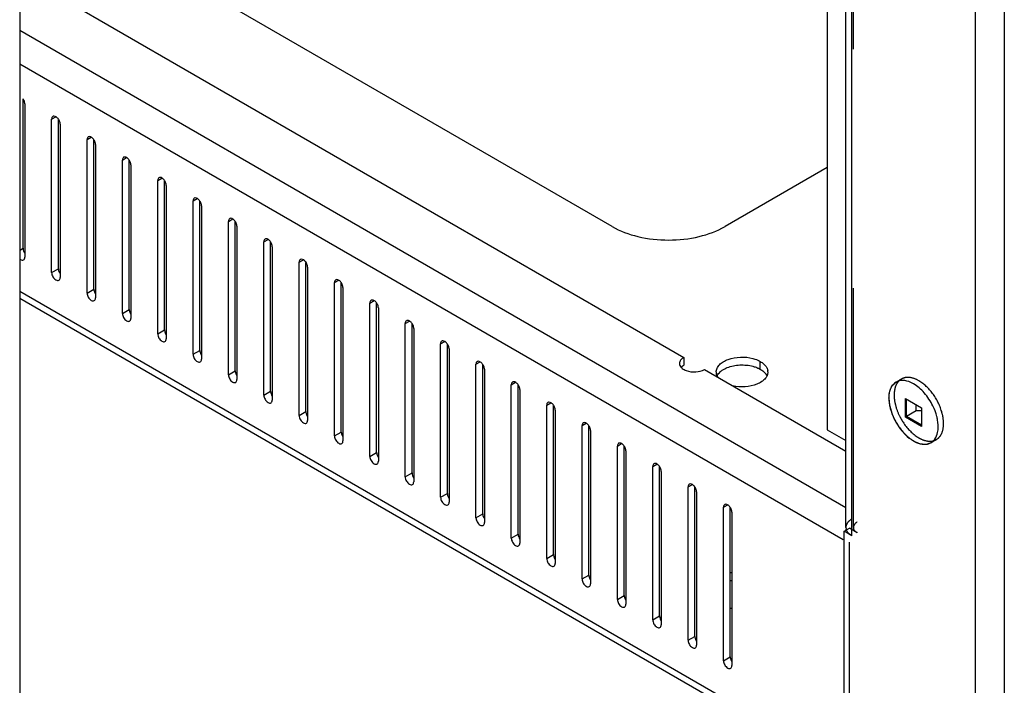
# Model space of a CAD drawing. Header units: inches. Extents: x 5 to 265, y 5 to 171.
# Tile 38 of 212: x 197.99 to 204.15, y 64.23 to 68.39. Entities that reach past the tile are written whole.
import ezdxf

# ---------------------------------------------------------------- set-up
doc = ezdxf.new("R2010")
doc.units = ezdxf.units.IN
doc.header["$LTSCALE"] = 14.96
doc.header["$MEASUREMENT"] = 0
doc.linetypes.add('HIDDEN', pattern=[0.2, 0.1, -0.1])
doc.layers.get('0').update_dxf_attribs({"linetype": 'CONTINUOUS'})
doc.layers.add('03_ALL_AXES', color=7, linetype='CONTINUOUS')
doc.layers.add('DEFAULT_2', color=7, linetype='HIDDEN')

msp = doc.modelspace()

# ---------------------------------------------------------------- linework, layer by layer
at = {"color": 7, "linetype": 'Continuous'}
for p, q in [((203.9702, 129.2727), (203.9702, 63.136)), ((204.1526, 129.2727), (204.1526, 63.136)), ((203.0446, 128.3338), (203.0446, 65.826)), ((203.1609, 65.2161), (203.1609, 128.1553)), ((203.1987, 65.1634), (203.1987, 128.1362)), ((197.9895, 125.7406), (197.9895, 59.6039)), ((197.9895, 68.3272), (203.1609, 65.3416)), ((197.9895, 68.1166), (203.143, 65.1413)), ((197.9895, 66.6942), (203.1499, 63.7149)), ((197.9895, 66.6506), (203.1499, 63.6713)), ((203.5339, 66.0232), (203.635, 65.9648)), ((203.5339, 65.9064), (203.5339, 66.0232)), ((203.541, 65.9105), (203.541, 66.0191)), ((203.6004, 65.9448), (203.6004, 65.9848)), ((203.635, 65.9455), (203.6004, 65.9448)), ((203.635, 65.9648), (203.635, 65.8481)), ((203.541, 65.9105), (203.5339, 65.9064)), ((203.635, 65.8481), (203.5339, 65.9064)), ((203.6004, 65.9448), (203.541, 65.9105)), ((203.635, 65.8562), (203.541, 65.9105)), ((203.0446, 65.826), (203.1609, 65.7588)), ((203.161, 65.2161), (203.1619, 65.2069)), ((203.1499, 65.1916), (203.1656, 65.2006)), ((203.1987, 65.1634), (203.1499, 65.1916)), ((203.1499, 63.6096), (203.1499, 65.1916))]:
    msp.add_line(p, q, dxfattribs=at)
for points in [[(203.1648, 65.1979), (203.1636, 65.2008), (203.1626, 65.2038), (203.1619, 65.2069)], [(203.1685, 65.1909), (203.1671, 65.1932), (203.1659, 65.1955), (203.1648, 65.1979)]]:
    msp.add_open_spline(points, degree=3, dxfattribs=at)
msp.add_open_spline([(203.1987, 65.1634), (203.1955, 65.1653), (203.184, 65.1727), (203.1737, 65.1825), (203.1685, 65.1909)], degree=3, knots=[0, 0, 0, 0, 0.274516, 1, 1, 1, 1], dxfattribs=at)
at = {"layer": '03_ALL_AXES', "color": 7, "linetype": 'Continuous'}
for p, q in [((201.6975, 67.0984), (197.9895, 69.2392)), ((197.9895, 68.6791), (202.1462, 66.2793)), ((198.0107, 66.9625), (198.0107, 67.8963)), ((198.0213, 67.8668), (198.0213, 66.9074)), ((198.1896, 67.7696), (198.2161, 67.7849)), ((198.1896, 66.8102), (198.1896, 67.7696)), ((198.232, 66.8347), (198.232, 67.7686)), ((198.2426, 67.739), (198.2426, 66.7796)), ((198.4109, 67.6418), (198.4374, 67.6571)), ((198.4109, 66.6824), (198.4109, 67.6418)), ((198.4533, 66.7069), (198.4533, 67.6408)), ((198.4639, 67.6112), (198.4639, 66.6518)), ((198.6322, 67.514), (198.6587, 67.5294)), ((198.6322, 66.5547), (198.6322, 67.514)), ((198.6746, 66.5792), (198.6746, 67.513)), ((198.6852, 67.4834), (198.6852, 66.524)), ((203.0446, 67.4679), (202.4046, 67.0984)), ((198.8535, 67.3863), (198.8801, 67.4016)), ((198.8535, 66.4269), (198.8535, 67.3863)), ((198.896, 66.4514), (198.896, 67.3852)), ((198.9066, 67.3557), (198.9066, 66.3963)), ((199.0749, 67.2585), (199.1014, 67.2738)), ((199.0749, 66.2991), (199.0749, 67.2585)), ((199.1173, 66.3236), (199.1173, 67.2575)), ((199.1279, 67.2279), (199.1279, 66.2685)), ((199.2962, 67.1307), (199.3227, 67.146)), ((199.2962, 66.1713), (199.2962, 67.1307)), ((199.3386, 66.1958), (199.3386, 67.1297)), ((199.3492, 67.1001), (199.3492, 66.1407)), ((199.5175, 67.0029), (199.544, 67.0182)), ((199.5175, 66.0435), (199.5175, 67.0029)), ((199.5599, 66.068), (199.5599, 67.0019)), ((197.9948, 66.9533), (198.0107, 66.9625)), ((199.5705, 66.9723), (199.5705, 66.0129)), ((199.7388, 66.8752), (199.7654, 66.8905)), ((199.7388, 65.9158), (199.7388, 66.8752)), ((199.7813, 65.9403), (199.7813, 66.8741)), ((198.1896, 66.8102), (198.232, 66.8347)), ((199.7919, 66.8445), (199.7919, 65.8851)), ((199.9602, 66.7474), (199.9867, 66.7627)), ((199.9602, 65.788), (199.9602, 66.7474)), ((200.0026, 65.8125), (200.0026, 66.7463)), ((198.4109, 66.6824), (198.4533, 66.7069)), ((200.0132, 66.7168), (200.0132, 65.7574)), ((200.1815, 66.6196), (200.208, 66.6349)), ((198.6322, 66.5547), (198.6746, 66.5792)), ((200.1815, 65.6602), (200.1815, 66.6196)), ((200.2239, 65.6847), (200.2239, 66.6186)), ((200.2345, 66.589), (200.2345, 65.6296)), ((200.4028, 66.4918), (200.4293, 66.5071)), ((198.8535, 66.4269), (198.896, 66.4514)), ((200.4028, 65.5324), (200.4028, 66.4918)), ((200.4452, 65.5569), (200.4452, 66.4908)), ((200.4558, 66.4612), (200.4558, 65.5018)), ((200.6241, 66.364), (200.6507, 66.3793)), ((199.0749, 66.2991), (199.1173, 66.3236)), ((200.6241, 65.4046), (200.6241, 66.364)), ((200.6666, 65.4291), (200.6666, 66.363)), ((200.6772, 66.3334), (200.6772, 65.374)), ((202.1462, 66.2793), (202.1462, 66.2303)), ((202.6253, 66.2053), (202.6253, 66.2543)), ((199.2962, 66.1713), (199.3386, 66.1958)), ((200.8455, 66.2363), (200.872, 66.2516)), ((200.8455, 65.2769), (200.8455, 66.2363)), ((200.8879, 65.3014), (200.8879, 66.2352)), ((200.8985, 66.2056), (200.8985, 65.2462)), ((202.2756, 66.2046), (203.1609, 65.6935)), ((201.0668, 66.1085), (201.0933, 66.1238)), ((201.0668, 65.1491), (201.0668, 66.1085)), ((201.1092, 65.1736), (201.1092, 66.1074)), ((201.1198, 66.0779), (201.1198, 65.1185)), ((199.5175, 66.0435), (199.5599, 66.068)), ((201.2881, 65.9807), (201.3146, 65.996)), ((201.2881, 65.0213), (201.2881, 65.9807)), ((201.3305, 65.0458), (201.3305, 65.9797)), ((201.3411, 65.9501), (201.3411, 64.9907)), ((199.7388, 65.9158), (199.7813, 65.9403)), ((201.5094, 65.8529), (201.536, 65.8682)), ((201.5094, 64.8935), (201.5094, 65.8529)), ((201.5519, 64.918), (201.5519, 65.8519)), ((201.5625, 65.8223), (201.5625, 64.8629)), ((199.9602, 65.788), (200.0026, 65.8125)), ((201.7308, 65.7251), (201.7573, 65.7404)), ((201.7308, 64.7657), (201.7308, 65.7251)), ((201.7732, 64.7902), (201.7732, 65.7241)), ((200.1815, 65.6602), (200.2239, 65.6847)), ((201.7838, 65.6945), (201.7838, 64.7351)), ((201.9521, 65.5974), (201.9786, 65.6127)), ((201.9521, 64.638), (201.9521, 65.5974)), ((201.9945, 64.6625), (201.9945, 65.5963)), ((200.4028, 65.5324), (200.4452, 65.5569)), ((202.0051, 65.5667), (202.0051, 64.6074)), ((202.1734, 65.4696), (202.1999, 65.4849)), ((202.1734, 64.5102), (202.1734, 65.4696)), ((202.2158, 64.5347), (202.2158, 65.4685)), ((200.6241, 65.4046), (200.6666, 65.4291)), ((202.2264, 65.439), (202.2264, 64.4796)), ((202.3947, 65.3418), (202.4213, 65.3571)), ((202.3947, 64.3824), (202.3947, 65.3418)), ((202.4372, 64.4069), (202.4372, 65.3408)), ((200.8455, 65.2769), (200.8879, 65.3014)), ((202.4478, 65.3112), (202.4478, 64.3518)), ((201.0668, 65.1491), (201.1092, 65.1736)), ((201.2881, 65.0213), (201.3305, 65.0458)), ((201.5094, 64.8935), (201.5519, 64.918)), ((201.7308, 64.7657), (201.7732, 64.7902)), ((201.9521, 64.638), (201.9945, 64.6625)), ((202.1734, 64.5102), (202.2158, 64.5347)), ((202.3947, 64.3824), (202.4372, 64.4069))]:
    msp.add_line(p, q, dxfattribs=at)
at = {"layer": '03_ALL_AXES', "color": 7, "linetype": 'HIDDEN'}
for p, q in [((203.5083, 66.1442), (203.4751, 66.1251)), ((203.7271, 65.7654), (203.6938, 65.7462))]:
    msp.add_line(p, q, dxfattribs=at)
at = {"layer": '03_ALL_AXES', "color": 7, "linetype": 'Continuous'}
for centre, radius, start, end in [((202.6184, 66.1884), 0.0542, 359.9719, 8.59659), ((202.4038, 66.1883), 0.0542, 179.9719, 188.59659), ((203.5152, 66.0423), 0.093, 88.68185, 92.97199), ((203.657, 65.8099), 0.0735, 300.01018, 311.09636), ((203.655, 65.8121), 0.0766, 311.11276, 316.26509), ((202.5057, 64.6272), 0.3114, 100.83102, 102.91403), ((202.5057, 64.5782), 0.3114, 100.83102, 102.91403), ((202.5055, 65.0157), 0.3107, 257.16744, 259.12663)]:
    msp.add_arc(centre, radius, start, end, dxfattribs=at)
at = {"layer": '03_ALL_AXES', "color": 7, "linetype": 'HIDDEN'}
for centre, radius, start, end in [((203.7239, 65.9598), 0.2121, 236.74794, 239.96781), ((203.6869, 65.8481), 0.093, 268.68185, 272.97199)]:
    msp.add_arc(centre, radius, start, end, dxfattribs=at)
at = {"layer": '03_ALL_AXES', "color": 7, "linetype": 'Continuous'}
for points, knots in [([(198.0213, 67.8668), (198.0213, 67.8692), (198.0202, 67.8798), (198.0157, 67.8899), (198.0111, 67.8967)], [0, 0, 0, 0, 0.227956, 1, 1, 1, 1]), ([(198.1973, 67.7868), (198.1948, 67.7853), (198.1904, 67.7798), (198.1896, 67.7732), (198.1896, 67.7696)], [0, 0, 0, 0, 0.450018, 1, 1, 1, 1]), ([(198.2324, 67.769), (198.2286, 67.7747), (198.2203, 67.7839), (198.2081, 67.7889), (198.2028, 67.7885)], [0, 0, 0, 0, 0.566578, 1, 1, 1, 1]), ([(198.2426, 67.739), (198.2426, 67.7414), (198.2415, 67.752), (198.237, 67.7622), (198.2324, 67.769)], [0, 0, 0, 0, 0.227956, 1, 1, 1, 1]), ([(198.4187, 67.659), (198.4161, 67.6575), (198.4118, 67.652), (198.4109, 67.6454), (198.4109, 67.6418)], [0, 0, 0, 0, 0.450018, 1, 1, 1, 1]), ([(198.4538, 67.6412), (198.4499, 67.6469), (198.4417, 67.6561), (198.4294, 67.6612), (198.4241, 67.6607)], [0, 0, 0, 0, 0.566578, 1, 1, 1, 1]), ([(198.4639, 67.6112), (198.4639, 67.6136), (198.4628, 67.6243), (198.4583, 67.6344), (198.4538, 67.6412)], [0, 0, 0, 0, 0.227956, 1, 1, 1, 1]), ([(198.64, 67.5312), (198.6374, 67.5298), (198.6331, 67.5243), (198.6322, 67.5176), (198.6322, 67.514)], [0, 0, 0, 0, 0.450018, 1, 1, 1, 1]), ([(198.6751, 67.5134), (198.6712, 67.5191), (198.663, 67.5283), (198.6507, 67.5334), (198.6455, 67.5329)], [0, 0, 0, 0, 0.566578, 1, 1, 1, 1]), ([(198.6852, 67.4834), (198.6852, 67.4859), (198.6841, 67.4965), (198.6797, 67.5066), (198.6751, 67.5134)], [0, 0, 0, 0, 0.227956, 1, 1, 1, 1]), ([(198.8613, 67.4034), (198.8588, 67.402), (198.8544, 67.3965), (198.8535, 67.3898), (198.8535, 67.3863)], [0, 0, 0, 0, 0.450018, 1, 1, 1, 1]), ([(198.8964, 67.3856), (198.8925, 67.3913), (198.8843, 67.4005), (198.8721, 67.4056), (198.8668, 67.4051)], [0, 0, 0, 0, 0.566578, 1, 1, 1, 1]), ([(198.9066, 67.3557), (198.9066, 67.3581), (198.9055, 67.3687), (198.901, 67.3788), (198.8964, 67.3856)], [0, 0, 0, 0, 0.227956, 1, 1, 1, 1]), ([(199.0826, 67.2757), (199.0801, 67.2742), (199.0757, 67.2687), (199.0749, 67.2621), (199.0749, 67.2585)], [0, 0, 0, 0, 0.450018, 1, 1, 1, 1]), ([(199.1177, 67.2578), (199.1139, 67.2636), (199.1056, 67.2727), (199.0934, 67.2778), (199.0881, 67.2774)], [0, 0, 0, 0, 0.566578, 1, 1, 1, 1]), ([(199.1279, 67.2279), (199.1279, 67.2303), (199.1268, 67.2409), (199.1223, 67.251), (199.1177, 67.2578)], [0, 0, 0, 0, 0.227956, 1, 1, 1, 1]), ([(199.304, 67.1479), (199.3014, 67.1464), (199.2971, 67.1409), (199.2962, 67.1343), (199.2962, 67.1307)], [0, 0, 0, 0, 0.450018, 1, 1, 1, 1]), ([(199.3391, 67.1301), (199.3352, 67.1358), (199.327, 67.145), (199.3147, 67.15), (199.3094, 67.1496)], [0, 0, 0, 0, 0.566578, 1, 1, 1, 1]), ([(199.3492, 67.1001), (199.3492, 67.1025), (199.3481, 67.1131), (199.3436, 67.1233), (199.3391, 67.1301)], [0, 0, 0, 0, 0.227956, 1, 1, 1, 1]), ([(201.6975, 67.0984), (201.7477, 67.0695), (201.8644, 67.0272), (202.0511, 67.0069), (202.2377, 67.0272), (202.3544, 67.0695), (202.4046, 67.0984)], [0, 0, 0, 0, 0.237238, 0.500001, 0.762763, 1, 1, 1, 1]), ([(199.5253, 67.0201), (199.5227, 67.0186), (199.5184, 67.0132), (199.5175, 67.0065), (199.5175, 67.0029)], [0, 0, 0, 0, 0.450018, 1, 1, 1, 1]), ([(199.5604, 67.0023), (199.5565, 67.008), (199.5483, 67.0172), (199.536, 67.0223), (199.5308, 67.0218)], [0, 0, 0, 0, 0.566578, 1, 1, 1, 1]), ([(199.5705, 66.9723), (199.5705, 66.9747), (199.5694, 66.9854), (199.565, 66.9955), (199.5604, 67.0023)], [0, 0, 0, 0, 0.227956, 1, 1, 1, 1]), ([(198.0107, 66.9625), (198.0107, 66.9611), (198.011, 66.9552), (198.0126, 66.9494), (198.0142, 66.9451)], [0, 0, 0, 0, 0.231048, 1, 1, 1, 1]), ([(197.9948, 66.8921), (197.9979, 66.8903), (198.0041, 66.8877), (198.011, 66.8888), (198.0135, 66.8902)], [0, 0, 0, 0, 0.550834, 1, 1, 1, 1]), ([(198.0135, 66.8902), (198.016, 66.8917), (198.0204, 66.8972), (198.0213, 66.9038), (198.0213, 66.9074)], [0, 0, 0, 0, 0.450018, 1, 1, 1, 1]), ([(199.7466, 66.8923), (199.7441, 66.8909), (199.7397, 66.8854), (199.7388, 66.8787), (199.7388, 66.8752)], [0, 0, 0, 0, 0.450018, 1, 1, 1, 1]), ([(199.7817, 66.8745), (199.7778, 66.8802), (199.7696, 66.8894), (199.7574, 66.8945), (199.7521, 66.894)], [0, 0, 0, 0, 0.566578, 1, 1, 1, 1]), ([(199.7919, 66.8445), (199.7919, 66.847), (199.7908, 66.8576), (199.7863, 66.8677), (199.7817, 66.8745)], [0, 0, 0, 0, 0.227956, 1, 1, 1, 1]), ([(198.1896, 66.8102), (198.1896, 66.8011), (198.1958, 66.7832), (198.2082, 66.7688), (198.2161, 66.7643)], [0, 0, 0, 0, 0.500114, 1, 1, 1, 1]), ([(198.232, 66.8347), (198.232, 66.8333), (198.2323, 66.8274), (198.2339, 66.8216), (198.2355, 66.8174)], [0, 0, 0, 0, 0.231048, 1, 1, 1, 1]), ([(198.2161, 66.7643), (198.2192, 66.7625), (198.2254, 66.7599), (198.2323, 66.761), (198.2348, 66.7624)], [0, 0, 0, 0, 0.550834, 1, 1, 1, 1]), ([(198.2348, 66.7624), (198.2374, 66.7639), (198.2417, 66.7694), (198.2426, 66.776), (198.2426, 66.7796)], [0, 0, 0, 0, 0.450018, 1, 1, 1, 1]), ([(199.9679, 66.7645), (199.9654, 66.7631), (199.961, 66.7576), (199.9602, 66.7509), (199.9602, 66.7474)], [0, 0, 0, 0, 0.450018, 1, 1, 1, 1]), ([(200.003, 66.7467), (199.9992, 66.7525), (199.9909, 66.7616), (199.9787, 66.7667), (199.9734, 66.7662)], [0, 0, 0, 0, 0.566578, 1, 1, 1, 1]), ([(200.0132, 66.7168), (200.0132, 66.7192), (200.0121, 66.7298), (200.0076, 66.7399), (200.003, 66.7467)], [0, 0, 0, 0, 0.227956, 1, 1, 1, 1]), ([(198.4533, 66.7069), (198.4533, 66.7056), (198.4537, 66.6996), (198.4552, 66.6938), (198.4569, 66.6896)], [0, 0, 0, 0, 0.231048, 1, 1, 1, 1]), ([(198.4109, 66.6824), (198.4109, 66.6733), (198.4171, 66.6554), (198.4295, 66.6411), (198.4374, 66.6365)], [0, 0, 0, 0, 0.500114, 1, 1, 1, 1]), ([(198.4374, 66.6365), (198.4405, 66.6347), (198.4467, 66.6322), (198.4536, 66.6332), (198.4562, 66.6347)], [0, 0, 0, 0, 0.550834, 1, 1, 1, 1]), ([(198.4562, 66.6347), (198.4587, 66.6361), (198.463, 66.6416), (198.4639, 66.6482), (198.4639, 66.6518)], [0, 0, 0, 0, 0.450018, 1, 1, 1, 1]), ([(200.1893, 66.6368), (200.1867, 66.6353), (200.1824, 66.6298), (200.1815, 66.6232), (200.1815, 66.6196)], [0, 0, 0, 0, 0.450018, 1, 1, 1, 1]), ([(200.2244, 66.6189), (200.2205, 66.6247), (200.2123, 66.6338), (200.2, 66.6389), (200.1947, 66.6385)], [0, 0, 0, 0, 0.566578, 1, 1, 1, 1]), ([(198.6746, 66.5792), (198.6746, 66.5778), (198.675, 66.5719), (198.6765, 66.566), (198.6782, 66.5618)], [0, 0, 0, 0, 0.231048, 1, 1, 1, 1]), ([(200.2345, 66.589), (200.2345, 66.5914), (200.2334, 66.602), (200.2289, 66.6121), (200.2244, 66.6189)], [0, 0, 0, 0, 0.227956, 1, 1, 1, 1]), ([(198.6322, 66.5547), (198.6322, 66.5456), (198.6384, 66.5276), (198.6509, 66.5133), (198.6587, 66.5087)], [0, 0, 0, 0, 0.500114, 1, 1, 1, 1]), ([(198.6587, 66.5087), (198.6618, 66.5069), (198.668, 66.5044), (198.6749, 66.5054), (198.6775, 66.5069)], [0, 0, 0, 0, 0.550834, 1, 1, 1, 1]), ([(198.6775, 66.5069), (198.68, 66.5083), (198.6844, 66.5138), (198.6852, 66.5205), (198.6852, 66.524)], [0, 0, 0, 0, 0.450018, 1, 1, 1, 1]), ([(200.4106, 66.509), (200.408, 66.5075), (200.4037, 66.502), (200.4028, 66.4954), (200.4028, 66.4918)], [0, 0, 0, 0, 0.450018, 1, 1, 1, 1]), ([(200.4457, 66.4912), (200.4418, 66.4969), (200.4336, 66.5061), (200.4213, 66.5111), (200.4161, 66.5107)], [0, 0, 0, 0, 0.566578, 1, 1, 1, 1]), ([(198.896, 66.4514), (198.896, 66.45), (198.8963, 66.4441), (198.8979, 66.4383), (198.8995, 66.434)], [0, 0, 0, 0, 0.231048, 1, 1, 1, 1]), ([(200.4558, 66.4612), (200.4558, 66.4636), (200.4547, 66.4742), (200.4503, 66.4844), (200.4457, 66.4912)], [0, 0, 0, 0, 0.227956, 1, 1, 1, 1]), ([(198.8535, 66.4269), (198.8535, 66.4178), (198.8597, 66.3998), (198.8722, 66.3855), (198.8801, 66.381)], [0, 0, 0, 0, 0.500114, 1, 1, 1, 1]), ([(198.8801, 66.381), (198.8832, 66.3792), (198.8894, 66.3766), (198.8963, 66.3776), (198.8988, 66.3791)], [0, 0, 0, 0, 0.550834, 1, 1, 1, 1]), ([(198.8988, 66.3791), (198.9013, 66.3806), (198.9057, 66.386), (198.9066, 66.3927), (198.9066, 66.3963)], [0, 0, 0, 0, 0.450018, 1, 1, 1, 1]), ([(200.6319, 66.3812), (200.6294, 66.3797), (200.625, 66.3743), (200.6241, 66.3676), (200.6241, 66.364)], [0, 0, 0, 0, 0.450018, 1, 1, 1, 1]), ([(200.667, 66.3634), (200.6631, 66.3691), (200.6549, 66.3783), (200.6427, 66.3834), (200.6374, 66.3829)], [0, 0, 0, 0, 0.566578, 1, 1, 1, 1]), ([(199.1173, 66.3236), (199.1173, 66.3222), (199.1176, 66.3163), (199.1192, 66.3105), (199.1208, 66.3062)], [0, 0, 0, 0, 0.231048, 1, 1, 1, 1]), ([(200.6772, 66.3334), (200.6772, 66.3358), (200.6761, 66.3465), (200.6716, 66.3566), (200.667, 66.3634)], [0, 0, 0, 0, 0.227956, 1, 1, 1, 1]), ([(199.0749, 66.2991), (199.0749, 66.29), (199.0811, 66.2721), (199.0935, 66.2577), (199.1014, 66.2532)], [0, 0, 0, 0, 0.500114, 1, 1, 1, 1]), ([(199.1201, 66.2513), (199.1227, 66.2528), (199.127, 66.2583), (199.1279, 66.2649), (199.1279, 66.2685)], [0, 0, 0, 0, 0.450018, 1, 1, 1, 1]), ([(200.8532, 66.2534), (200.8507, 66.252), (200.8463, 66.2465), (200.8455, 66.2398), (200.8455, 66.2363)], [0, 0, 0, 0, 0.450018, 1, 1, 1, 1]), ([(200.8883, 66.2356), (200.8845, 66.2413), (200.8762, 66.2505), (200.864, 66.2556), (200.8587, 66.2551)], [0, 0, 0, 0, 0.566578, 1, 1, 1, 1]), ([(202.1462, 66.2793), (202.1386, 66.275), (202.1256, 66.265), (202.1194, 66.2491), (202.1194, 66.242)], [0, 0, 0, 0, 0.550516, 1, 1, 1, 1]), ([(202.3496, 66.1884), (202.3496, 66.1963), (202.3535, 66.2131), (202.3694, 66.2352), (202.3938, 66.2538), (202.4371, 66.274), (202.501, 66.285), (202.5538, 66.2797), (202.5793, 66.2729)], [0, 0, 0, 0, 0.087232, 0.184044, 0.295672, 0.422614, 0.708159, 1, 1, 1, 1]), ([(202.5793, 66.2729), (202.5835, 66.2717), (202.5994, 66.267), (202.6147, 66.2604), (202.6253, 66.2543)], [0, 0, 0, 0, 0.263268, 1, 1, 1, 1]), ([(202.6253, 66.2543), (202.6291, 66.2521), (202.6429, 66.2433), (202.6552, 66.2318), (202.6618, 66.2219)], [0, 0, 0, 0, 0.272371, 1, 1, 1, 1]), ([(199.1014, 66.2532), (199.1045, 66.2514), (199.1107, 66.2488), (199.1176, 66.2499), (199.1201, 66.2513)], [0, 0, 0, 0, 0.550834, 1, 1, 1, 1]), ([(199.3386, 66.1958), (199.3386, 66.1944), (199.339, 66.1885), (199.3405, 66.1827), (199.3422, 66.1785)], [0, 0, 0, 0, 0.231048, 1, 1, 1, 1]), ([(200.8985, 66.2056), (200.8985, 66.2081), (200.8974, 66.2187), (200.8929, 66.2288), (200.8883, 66.2356)], [0, 0, 0, 0, 0.227956, 1, 1, 1, 1]), ([(202.1194, 66.242), (202.1194, 66.2375), (202.1216, 66.228), (202.1272, 66.2202), (202.1306, 66.2166)], [0, 0, 0, 0, 0.473992, 1, 1, 1, 1]), ([(202.1462, 66.2303), (202.1446, 66.2294), (202.1387, 66.2257), (202.1332, 66.2212), (202.1298, 66.2174)], [0, 0, 0, 0, 0.265021, 1, 1, 1, 1]), ([(202.1306, 66.2166), (202.1326, 66.2146), (202.1418, 66.2062), (202.1532, 66.2005), (202.1622, 66.1973)], [0, 0, 0, 0, 0.226138, 1, 1, 1, 1]), ([(202.1622, 66.1973), (202.1808, 66.1905), (202.2202, 66.186), (202.2593, 66.1952), (202.2756, 66.2046)], [0, 0, 0, 0, 0.512471, 1, 1, 1, 1]), ([(202.3562, 66.1659), (202.3575, 66.1683), (202.3635, 66.1785), (202.3718, 66.1871), (202.3788, 66.1928)], [0, 0, 0, 0, 0.234163, 1, 1, 1, 1]), ([(202.3788, 66.1928), (202.3815, 66.1951), (202.3938, 66.2043), (202.4076, 66.2113), (202.4184, 66.2157)], [0, 0, 0, 0, 0.233874, 1, 1, 1, 1]), ([(202.4184, 66.2157), (202.4432, 66.2258), (202.4977, 66.2362), (202.5527, 66.231), (202.5793, 66.2239)], [0, 0, 0, 0, 0.492405, 1, 1, 1, 1]), ([(202.5793, 66.2239), (202.582, 66.2232), (202.5923, 66.2202), (202.6023, 66.2164), (202.6096, 66.2132)], [0, 0, 0, 0, 0.25736, 1, 1, 1, 1]), ([(202.6096, 66.2132), (202.611, 66.2126), (202.6163, 66.2102), (202.6215, 66.2075), (202.6253, 66.2053)], [0, 0, 0, 0, 0.256085, 1, 1, 1, 1]), ([(202.6253, 66.2053), (202.6285, 66.2034), (202.6403, 66.196), (202.651, 66.1867), (202.6574, 66.1788)], [0, 0, 0, 0, 0.268125, 1, 1, 1, 1]), ([(202.6618, 66.2219), (202.6631, 66.2199), (202.6678, 66.212), (202.6709, 66.2032), (202.6719, 66.1965)], [0, 0, 0, 0, 0.262095, 1, 1, 1, 1]), ([(199.2962, 66.1713), (199.2962, 66.1622), (199.3024, 66.1443), (199.3148, 66.1299), (199.3227, 66.1254)], [0, 0, 0, 0, 0.500114, 1, 1, 1, 1]), ([(199.3415, 66.1235), (199.344, 66.125), (199.3483, 66.1305), (199.3492, 66.1371), (199.3492, 66.1407)], [0, 0, 0, 0, 0.450018, 1, 1, 1, 1]), ([(202.6433, 66.1349), (202.6406, 66.1326), (202.6283, 66.1234), (202.6146, 66.1164), (202.6037, 66.112)], [0, 0, 0, 0, 0.233874, 1, 1, 1, 1]), ([(202.6659, 66.1618), (202.6646, 66.1594), (202.6586, 66.1493), (202.6503, 66.1406), (202.6433, 66.1349)], [0, 0, 0, 0, 0.234163, 1, 1, 1, 1]), ([(202.6574, 66.1788), (202.6585, 66.1775), (202.6624, 66.1723), (202.6657, 66.1667), (202.6676, 66.1623)], [0, 0, 0, 0, 0.259767, 1, 1, 1, 1]), ([(202.6726, 66.1884), (202.6725, 66.1861), (202.672, 66.177), (202.6691, 66.168), (202.6659, 66.1618)], [0, 0, 0, 0, 0.244781, 1, 1, 1, 1]), ([(203.5845, 66.1142), (203.5789, 66.1175), (203.5579, 66.1282), (203.5345, 66.1349), (203.5173, 66.1353)], [0, 0, 0, 0, 0.273651, 1, 1, 1, 1]), ([(199.3227, 66.1254), (199.3258, 66.1236), (199.332, 66.121), (199.3389, 66.1221), (199.3415, 66.1235)], [0, 0, 0, 0, 0.550834, 1, 1, 1, 1]), ([(201.0746, 66.1256), (201.072, 66.1242), (201.0677, 66.1187), (201.0668, 66.1121), (201.0668, 66.1085)], [0, 0, 0, 0, 0.450018, 1, 1, 1, 1]), ([(201.1097, 66.1078), (201.1058, 66.1136), (201.0976, 66.1227), (201.0853, 66.1278), (201.08, 66.1273)], [0, 0, 0, 0, 0.566578, 1, 1, 1, 1]), ([(201.1198, 66.0779), (201.1198, 66.0803), (201.1187, 66.0909), (201.1142, 66.101), (201.1097, 66.1078)], [0, 0, 0, 0, 0.227956, 1, 1, 1, 1]), ([(202.6037, 66.112), (202.5805, 66.1026), (202.5294, 66.0922), (202.4777, 66.0958), (202.4523, 66.1015)], [0, 0, 0, 0, 0.490274, 1, 1, 1, 1]), ([(203.4751, 66.1251), (203.4607, 66.1168), (203.4359, 66.0863), (203.4302, 66.0489), (203.4298, 66.0288)], [0, 0, 0, 0, 0.451086, 1, 1, 1, 1]), ([(203.4307, 66.0244), (203.4307, 66.0305), (203.4312, 66.0423), (203.4337, 66.0593), (203.4372, 66.0725), (203.4409, 66.0823), (203.4449, 66.0913), (203.451, 66.1016), (203.4599, 66.1123), (203.4702, 66.121), (203.478, 66.1254), (203.482, 66.1272)], [0, 0, 0, 0, 0.149681, 0.29107, 0.424162, 0.487787, 0.549579, 0.668139, 0.781385, 0.89125, 1, 1, 1, 1]), ([(203.7054, 65.9772), (203.6911, 66.0061), (203.6568, 66.058), (203.6098, 66.0996), (203.5845, 66.1142)], [0, 0, 0, 0, 0.525071, 1, 1, 1, 1]), ([(199.5175, 66.0435), (199.5175, 66.0345), (199.5237, 66.0165), (199.5362, 66.0022), (199.544, 65.9976)], [0, 0, 0, 0, 0.500114, 1, 1, 1, 1]), ([(199.5599, 66.068), (199.5599, 66.0667), (199.5603, 66.0607), (199.5618, 66.0549), (199.5635, 66.0507)], [0, 0, 0, 0, 0.231048, 1, 1, 1, 1]), ([(199.5628, 65.9958), (199.5653, 65.9972), (199.5697, 66.0027), (199.5705, 66.0093), (199.5705, 66.0129)], [0, 0, 0, 0, 0.450018, 1, 1, 1, 1]), ([(203.4298, 66.0288), (203.4298, 66.0251), (203.4299, 66.0097), (203.4316, 65.9944), (203.4337, 65.9829)], [0, 0, 0, 0, 0.239784, 1, 1, 1, 1]), ([(203.4307, 66.0244), (203.4307, 66.0152), (203.4319, 65.9963), (203.4371, 65.9675), (203.4455, 65.9381), (203.457, 65.9086), (203.4713, 65.8797), (203.4881, 65.852), (203.507, 65.8261), (203.521, 65.8102), (203.5283, 65.8027)], [0, 0, 0, 0, 0.111125, 0.229386, 0.353486, 0.481816, 0.612562, 0.743796, 0.873569, 1, 1, 1, 1]), ([(199.544, 65.9976), (199.5471, 65.9958), (199.5533, 65.9933), (199.5602, 65.9943), (199.5628, 65.9958)], [0, 0, 0, 0, 0.550834, 1, 1, 1, 1]), ([(201.2959, 65.9979), (201.2933, 65.9964), (201.289, 65.9909), (201.2881, 65.9843), (201.2881, 65.9807)], [0, 0, 0, 0, 0.450018, 1, 1, 1, 1]), ([(201.331, 65.9801), (201.3271, 65.9858), (201.3189, 65.9949), (201.3066, 66), (201.3014, 65.9996)], [0, 0, 0, 0, 0.566578, 1, 1, 1, 1]), ([(201.3411, 65.9501), (201.3411, 65.9525), (201.34, 65.9631), (201.3356, 65.9732), (201.331, 65.9801)], [0, 0, 0, 0, 0.227956, 1, 1, 1, 1]), ([(203.4337, 65.9829), (203.435, 65.9755), (203.4417, 65.9449), (203.453, 65.9154), (203.4635, 65.8941)], [0, 0, 0, 0, 0.239985, 1, 1, 1, 1]), ([(203.7353, 65.8883), (203.7339, 65.8957), (203.7272, 65.9263), (203.7159, 65.9558), (203.7054, 65.9772)], [0, 0, 0, 0, 0.239985, 1, 1, 1, 1]), ([(199.7388, 65.9158), (199.7388, 65.9067), (199.7451, 65.8887), (199.7575, 65.8744), (199.7654, 65.8698)], [0, 0, 0, 0, 0.500114, 1, 1, 1, 1]), ([(199.7813, 65.9403), (199.7813, 65.9389), (199.7816, 65.933), (199.7832, 65.9271), (199.7848, 65.9229)], [0, 0, 0, 0, 0.231048, 1, 1, 1, 1]), ([(199.7841, 65.868), (199.7866, 65.8694), (199.791, 65.8749), (199.7919, 65.8816), (199.7919, 65.8851)], [0, 0, 0, 0, 0.450018, 1, 1, 1, 1]), ([(203.4635, 65.8941), (203.4742, 65.8724), (203.4913, 65.8449), (203.5116, 65.82), (203.5168, 65.8141)], [0, 0, 0, 0, 0.753581, 1, 1, 1, 1]), ([(203.7353, 65.8088), (203.7366, 65.8148), (203.7407, 65.8411), (203.7388, 65.8681), (203.7353, 65.8883)], [0, 0, 0, 0, 0.229391, 1, 1, 1, 1]), ([(199.7654, 65.8698), (199.7685, 65.868), (199.7747, 65.8655), (199.7816, 65.8665), (199.7841, 65.868)], [0, 0, 0, 0, 0.550834, 1, 1, 1, 1]), ([(201.5172, 65.8701), (201.5147, 65.8686), (201.5103, 65.8631), (201.5094, 65.8565), (201.5094, 65.8529)], [0, 0, 0, 0, 0.450018, 1, 1, 1, 1]), ([(201.5523, 65.8523), (201.5484, 65.858), (201.5402, 65.8672), (201.528, 65.8722), (201.5227, 65.8718)], [0, 0, 0, 0, 0.566578, 1, 1, 1, 1]), ([(201.5625, 65.8223), (201.5625, 65.8247), (201.5614, 65.8353), (201.5569, 65.8455), (201.5523, 65.8523)], [0, 0, 0, 0, 0.227956, 1, 1, 1, 1]), ([(199.9602, 65.788), (199.9602, 65.7789), (199.9664, 65.7609), (199.9788, 65.7466), (199.9867, 65.7421)], [0, 0, 0, 0, 0.500114, 1, 1, 1, 1]), ([(200.0026, 65.8125), (200.0026, 65.8111), (200.0029, 65.8052), (200.0045, 65.7994), (200.0061, 65.7951)], [0, 0, 0, 0, 0.231048, 1, 1, 1, 1]), ([(203.5168, 65.8141), (203.522, 65.8082), (203.5423, 65.7867), (203.5657, 65.7679), (203.5845, 65.757)], [0, 0, 0, 0, 0.265722, 1, 1, 1, 1]), ([(203.5283, 65.8027), (203.5335, 65.7973), (203.5442, 65.787), (203.5611, 65.7732), (203.5782, 65.7614), (203.59, 65.7548), (203.5959, 65.7519)], [0, 0, 0, 0, 0.266684, 0.523204, 0.768022, 1, 1, 1, 1]), ([(203.7104, 65.7592), (203.7134, 65.7623), (203.7252, 65.7769), (203.7321, 65.7949), (203.7353, 65.8088)], [0, 0, 0, 0, 0.233097, 1, 1, 1, 1]), ([(199.9867, 65.7421), (199.9898, 65.7403), (199.996, 65.7377), (200.0029, 65.7387), (200.0054, 65.7402)], [0, 0, 0, 0, 0.550834, 1, 1, 1, 1]), ([(200.0054, 65.7402), (200.008, 65.7417), (200.0123, 65.7471), (200.0132, 65.7538), (200.0132, 65.7574)], [0, 0, 0, 0, 0.450018, 1, 1, 1, 1]), ([(201.7385, 65.7423), (201.736, 65.7408), (201.7317, 65.7354), (201.7308, 65.7287), (201.7308, 65.7251)], [0, 0, 0, 0, 0.450018, 1, 1, 1, 1]), ([(201.7736, 65.7245), (201.7698, 65.7302), (201.7615, 65.7394), (201.7493, 65.7445), (201.744, 65.744)], [0, 0, 0, 0, 0.566578, 1, 1, 1, 1]), ([(201.7838, 65.6945), (201.7838, 65.6969), (201.7827, 65.7076), (201.7782, 65.7177), (201.7736, 65.7245)], [0, 0, 0, 0, 0.227956, 1, 1, 1, 1]), ([(203.5845, 65.757), (203.59, 65.7538), (203.611, 65.743), (203.6345, 65.7363), (203.6516, 65.736)], [0, 0, 0, 0, 0.273651, 1, 1, 1, 1]), ([(203.5959, 65.7519), (203.5997, 65.7501), (203.614, 65.7436), (203.6293, 65.7393), (203.6406, 65.7379)], [0, 0, 0, 0, 0.266609, 1, 1, 1, 1]), ([(203.6406, 65.7379), (203.6471, 65.7371), (203.6598, 65.7366), (203.6752, 65.7394), (203.6865, 65.7436), (203.6943, 65.7477), (203.7016, 65.7527), (203.7061, 65.7566), (203.7082, 65.7587)], [0, 0, 0, 0, 0.26601, 0.515847, 0.637236, 0.757609, 0.878141, 1, 1, 1, 1]), ([(203.6516, 65.736), (203.6554, 65.7359), (203.67, 65.7364), (203.6845, 65.7408), (203.6938, 65.7462)], [0, 0, 0, 0, 0.262582, 1, 1, 1, 1]), ([(200.1815, 65.6602), (200.1815, 65.6511), (200.1877, 65.6332), (200.2001, 65.6188), (200.208, 65.6143)], [0, 0, 0, 0, 0.500114, 1, 1, 1, 1]), ([(200.2239, 65.6847), (200.2239, 65.6833), (200.2243, 65.6774), (200.2258, 65.6716), (200.2275, 65.6673)], [0, 0, 0, 0, 0.231048, 1, 1, 1, 1]), ([(200.208, 65.6143), (200.2111, 65.6125), (200.2173, 65.6099), (200.2242, 65.611), (200.2268, 65.6124)], [0, 0, 0, 0, 0.550834, 1, 1, 1, 1]), ([(200.2268, 65.6124), (200.2293, 65.6139), (200.2336, 65.6194), (200.2345, 65.626), (200.2345, 65.6296)], [0, 0, 0, 0, 0.450018, 1, 1, 1, 1]), ([(201.9599, 65.6145), (201.9573, 65.6131), (201.953, 65.6076), (201.9521, 65.6009), (201.9521, 65.5974)], [0, 0, 0, 0, 0.450018, 1, 1, 1, 1]), ([(201.995, 65.5967), (201.9911, 65.6024), (201.9829, 65.6116), (201.9706, 65.6167), (201.9653, 65.6162)], [0, 0, 0, 0, 0.566578, 1, 1, 1, 1]), ([(202.0051, 65.5667), (202.0051, 65.5692), (202.004, 65.5798), (201.9995, 65.5899), (201.995, 65.5967)], [0, 0, 0, 0, 0.227956, 1, 1, 1, 1]), ([(200.4028, 65.5324), (200.4028, 65.5233), (200.409, 65.5054), (200.4215, 65.491), (200.4293, 65.4865)], [0, 0, 0, 0, 0.500114, 1, 1, 1, 1]), ([(200.4452, 65.5569), (200.4452, 65.5555), (200.4456, 65.5496), (200.4471, 65.5438), (200.4488, 65.5396)], [0, 0, 0, 0, 0.231048, 1, 1, 1, 1]), ([(200.4293, 65.4865), (200.4324, 65.4847), (200.4386, 65.4821), (200.4456, 65.4832), (200.4481, 65.4846)], [0, 0, 0, 0, 0.550834, 1, 1, 1, 1]), ([(200.4481, 65.4846), (200.4506, 65.4861), (200.455, 65.4916), (200.4558, 65.4982), (200.4558, 65.5018)], [0, 0, 0, 0, 0.450018, 1, 1, 1, 1]), ([(202.1812, 65.4867), (202.1787, 65.4853), (202.1743, 65.4798), (202.1734, 65.4732), (202.1734, 65.4696)], [0, 0, 0, 0, 0.450018, 1, 1, 1, 1]), ([(202.2163, 65.4689), (202.2124, 65.4747), (202.2042, 65.4838), (202.1919, 65.4889), (202.1867, 65.4884)], [0, 0, 0, 0, 0.566578, 1, 1, 1, 1]), ([(202.2264, 65.439), (202.2264, 65.4414), (202.2253, 65.452), (202.2209, 65.4621), (202.2163, 65.4689)], [0, 0, 0, 0, 0.227956, 1, 1, 1, 1]), ([(200.6241, 65.4046), (200.6241, 65.3956), (200.6304, 65.3776), (200.6428, 65.3633), (200.6507, 65.3587)], [0, 0, 0, 0, 0.500114, 1, 1, 1, 1]), ([(200.6666, 65.4291), (200.6666, 65.4278), (200.6669, 65.4218), (200.6685, 65.416), (200.6701, 65.4118)], [0, 0, 0, 0, 0.231048, 1, 1, 1, 1]), ([(200.6507, 65.3587), (200.6538, 65.3569), (200.66, 65.3544), (200.6669, 65.3554), (200.6694, 65.3569)], [0, 0, 0, 0, 0.550834, 1, 1, 1, 1]), ([(200.6694, 65.3569), (200.6719, 65.3583), (200.6763, 65.3638), (200.6772, 65.3705), (200.6772, 65.374)], [0, 0, 0, 0, 0.450018, 1, 1, 1, 1]), ([(202.4025, 65.359), (202.4, 65.3575), (202.3956, 65.352), (202.3947, 65.3454), (202.3947, 65.3418)], [0, 0, 0, 0, 0.450018, 1, 1, 1, 1]), ([(202.4376, 65.3412), (202.4337, 65.3469), (202.4255, 65.356), (202.4133, 65.3611), (202.408, 65.3607)], [0, 0, 0, 0, 0.566578, 1, 1, 1, 1]), ([(202.4478, 65.3112), (202.4478, 65.3136), (202.4467, 65.3242), (202.4422, 65.3343), (202.4376, 65.3412)], [0, 0, 0, 0, 0.227956, 1, 1, 1, 1]), ([(200.8455, 65.2769), (200.8455, 65.2678), (200.8517, 65.2498), (200.8641, 65.2355), (200.872, 65.2309)], [0, 0, 0, 0, 0.500114, 1, 1, 1, 1]), ([(200.8879, 65.3014), (200.8879, 65.3), (200.8883, 65.2941), (200.8898, 65.2882), (200.8914, 65.284)], [0, 0, 0, 0, 0.231048, 1, 1, 1, 1]), ([(200.872, 65.2309), (200.8751, 65.2291), (200.8813, 65.2266), (200.8882, 65.2276), (200.8907, 65.2291)], [0, 0, 0, 0, 0.550834, 1, 1, 1, 1]), ([(200.8907, 65.2291), (200.8933, 65.2305), (200.8976, 65.236), (200.8985, 65.2427), (200.8985, 65.2462)], [0, 0, 0, 0, 0.450018, 1, 1, 1, 1]), ([(201.0668, 65.1491), (201.0668, 65.14), (201.073, 65.1221), (201.0854, 65.1077), (201.0933, 65.1032)], [0, 0, 0, 0, 0.500114, 1, 1, 1, 1]), ([(201.1092, 65.1736), (201.1092, 65.1722), (201.1096, 65.1663), (201.1111, 65.1605), (201.1128, 65.1562)], [0, 0, 0, 0, 0.231048, 1, 1, 1, 1]), ([(201.0933, 65.1032), (201.0964, 65.1014), (201.1026, 65.0988), (201.1095, 65.0998), (201.1121, 65.1013)], [0, 0, 0, 0, 0.550834, 1, 1, 1, 1]), ([(201.1121, 65.1013), (201.1146, 65.1028), (201.1189, 65.1082), (201.1198, 65.1149), (201.1198, 65.1185)], [0, 0, 0, 0, 0.450018, 1, 1, 1, 1]), ([(201.2881, 65.0213), (201.2881, 65.0122), (201.2943, 64.9943), (201.3068, 64.9799), (201.3146, 64.9754)], [0, 0, 0, 0, 0.500114, 1, 1, 1, 1]), ([(201.3305, 65.0458), (201.3305, 65.0444), (201.3309, 65.0385), (201.3324, 65.0327), (201.3341, 65.0284)], [0, 0, 0, 0, 0.231048, 1, 1, 1, 1]), ([(201.3146, 64.9754), (201.3177, 64.9736), (201.3239, 64.971), (201.3309, 64.9721), (201.3334, 64.9735)], [0, 0, 0, 0, 0.550834, 1, 1, 1, 1]), ([(201.3334, 64.9735), (201.3359, 64.975), (201.3403, 64.9805), (201.3411, 64.9871), (201.3411, 64.9907)], [0, 0, 0, 0, 0.450018, 1, 1, 1, 1]), ([(201.5519, 64.918), (201.5519, 64.9167), (201.5522, 64.9107), (201.5538, 64.9049), (201.5554, 64.9007)], [0, 0, 0, 0, 0.231048, 1, 1, 1, 1]), ([(201.5094, 64.8935), (201.5094, 64.8844), (201.5157, 64.8665), (201.5281, 64.8521), (201.536, 64.8476)], [0, 0, 0, 0, 0.500114, 1, 1, 1, 1]), ([(201.536, 64.8476), (201.5391, 64.8458), (201.5453, 64.8432), (201.5522, 64.8443), (201.5547, 64.8457)], [0, 0, 0, 0, 0.550834, 1, 1, 1, 1]), ([(201.5547, 64.8457), (201.5572, 64.8472), (201.5616, 64.8527), (201.5625, 64.8593), (201.5625, 64.8629)], [0, 0, 0, 0, 0.450018, 1, 1, 1, 1]), ([(201.7732, 64.7902), (201.7732, 64.7889), (201.7736, 64.7829), (201.7751, 64.7771), (201.7767, 64.7729)], [0, 0, 0, 0, 0.231048, 1, 1, 1, 1]), ([(201.7308, 64.7657), (201.7308, 64.7567), (201.737, 64.7387), (201.7494, 64.7244), (201.7573, 64.7198)], [0, 0, 0, 0, 0.500114, 1, 1, 1, 1]), ([(201.7573, 64.7198), (201.7604, 64.718), (201.7666, 64.7155), (201.7735, 64.7165), (201.776, 64.718)], [0, 0, 0, 0, 0.550834, 1, 1, 1, 1]), ([(201.776, 64.718), (201.7786, 64.7194), (201.7829, 64.7249), (201.7838, 64.7316), (201.7838, 64.7351)], [0, 0, 0, 0, 0.450018, 1, 1, 1, 1]), ([(201.9945, 64.6625), (201.9945, 64.6611), (201.9949, 64.6552), (201.9964, 64.6494), (201.9981, 64.6451)], [0, 0, 0, 0, 0.231048, 1, 1, 1, 1]), ([(201.9521, 64.638), (201.9521, 64.6289), (201.9583, 64.6109), (201.9707, 64.5966), (201.9786, 64.592)], [0, 0, 0, 0, 0.500114, 1, 1, 1, 1]), ([(201.9786, 64.592), (201.9817, 64.5902), (201.9879, 64.5877), (201.9948, 64.5887), (201.9974, 64.5902)], [0, 0, 0, 0, 0.550834, 1, 1, 1, 1]), ([(201.9974, 64.5902), (201.9999, 64.5916), (202.0042, 64.5971), (202.0051, 64.6038), (202.0051, 64.6074)], [0, 0, 0, 0, 0.450018, 1, 1, 1, 1]), ([(202.2158, 64.5347), (202.2158, 64.5333), (202.2162, 64.5274), (202.2178, 64.5216), (202.2194, 64.5173)], [0, 0, 0, 0, 0.231048, 1, 1, 1, 1]), ([(202.1734, 64.5102), (202.1734, 64.5011), (202.1796, 64.4832), (202.1921, 64.4688), (202.1999, 64.4643)], [0, 0, 0, 0, 0.500114, 1, 1, 1, 1]), ([(202.2187, 64.4624), (202.2212, 64.4639), (202.2256, 64.4694), (202.2264, 64.476), (202.2264, 64.4796)], [0, 0, 0, 0, 0.450018, 1, 1, 1, 1]), ([(202.1999, 64.4643), (202.203, 64.4625), (202.2092, 64.4599), (202.2162, 64.4609), (202.2187, 64.4624)], [0, 0, 0, 0, 0.550834, 1, 1, 1, 1]), ([(202.4372, 64.4069), (202.4372, 64.4055), (202.4375, 64.3996), (202.4391, 64.3938), (202.4407, 64.3895)], [0, 0, 0, 0, 0.231048, 1, 1, 1, 1]), ([(202.3947, 64.3824), (202.3947, 64.3733), (202.401, 64.3554), (202.4134, 64.341), (202.4213, 64.3365)], [0, 0, 0, 0, 0.500114, 1, 1, 1, 1]), ([(202.44, 64.3346), (202.4425, 64.3361), (202.4469, 64.3416), (202.4478, 64.3482), (202.4478, 64.3518)], [0, 0, 0, 0, 0.450018, 1, 1, 1, 1]), ([(202.4213, 64.3365), (202.4244, 64.3347), (202.4306, 64.3321), (202.4375, 64.3332), (202.44, 64.3346)], [0, 0, 0, 0, 0.550834, 1, 1, 1, 1])]:
    msp.add_open_spline(points, degree=3, knots=knots, dxfattribs=at)
for points in [[(198.2028, 67.7885), (198.2009, 67.7883), (198.199, 67.7877), (198.1973, 67.7868)], [(198.4241, 67.6607), (198.4222, 67.6605), (198.4203, 67.66), (198.4187, 67.659)], [(198.6455, 67.5329), (198.6436, 67.5327), (198.6416, 67.5322), (198.64, 67.5312)], [(198.8668, 67.4051), (198.8649, 67.405), (198.863, 67.4044), (198.8613, 67.4034)], [(199.0881, 67.2774), (199.0862, 67.2772), (199.0843, 67.2766), (199.0826, 67.2757)], [(199.3094, 67.1496), (199.3075, 67.1494), (199.3056, 67.1488), (199.304, 67.1479)], [(199.5308, 67.0218), (199.5289, 67.0216), (199.5269, 67.0211), (199.5253, 67.0201)], [(198.0142, 66.9451), (198.0159, 66.9407), (198.0182, 66.9365), (198.0208, 66.9325)], [(199.7521, 66.894), (199.7502, 66.8938), (199.7483, 66.8933), (199.7466, 66.8923)], [(198.2355, 66.8174), (198.2373, 66.8129), (198.2395, 66.8087), (198.2422, 66.8047)], [(199.9734, 66.7662), (199.9715, 66.7661), (199.9696, 66.7655), (199.9679, 66.7645)], [(198.4569, 66.6896), (198.4586, 66.6851), (198.4608, 66.6809), (198.4635, 66.677)], [(200.1947, 66.6385), (200.1928, 66.6383), (200.1909, 66.6377), (200.1893, 66.6368)], [(198.6782, 66.5618), (198.6799, 66.5574), (198.6821, 66.5531), (198.6848, 66.5492)], [(200.4161, 66.5107), (200.4142, 66.5105), (200.4122, 66.5099), (200.4106, 66.509)], [(198.8995, 66.434), (198.9012, 66.4296), (198.9035, 66.4253), (198.9061, 66.4214)], [(200.6374, 66.3829), (200.6355, 66.3827), (200.6336, 66.3822), (200.6319, 66.3812)], [(199.1208, 66.3062), (199.1226, 66.3018), (199.1248, 66.2976), (199.1275, 66.2936)], [(200.8587, 66.2551), (200.8568, 66.2549), (200.8549, 66.2544), (200.8532, 66.2534)], [(199.3422, 66.1785), (199.3439, 66.174), (199.3461, 66.1698), (199.3488, 66.1658)], [(202.3545, 66.1654), (202.3525, 66.1701), (202.3509, 66.1751), (202.3502, 66.1802)], [(202.3606, 66.1544), (202.3583, 66.1579), (202.3562, 66.1616), (202.3545, 66.1654)], [(203.4918, 66.1321), (203.486, 66.1305), (203.4803, 66.1281), (203.4751, 66.1251)], [(203.5104, 66.1352), (203.5041, 66.1349), (203.4978, 66.1339), (203.4918, 66.1321)], [(201.08, 66.1273), (201.0781, 66.1272), (201.0762, 66.1266), (201.0746, 66.1256)], [(199.5635, 66.0507), (199.5652, 66.0462), (199.5675, 66.042), (199.5701, 66.0381)], [(201.3014, 65.9996), (201.2995, 65.9994), (201.2975, 65.9988), (201.2959, 65.9979)], [(199.7848, 65.9229), (199.7865, 65.9185), (199.7888, 65.9142), (199.7914, 65.9103)], [(201.5227, 65.8718), (201.5208, 65.8716), (201.5189, 65.871), (201.5172, 65.8701)], [(200.0061, 65.7951), (200.0079, 65.7907), (200.0101, 65.7864), (200.0128, 65.7825)], [(201.744, 65.744), (201.7421, 65.7438), (201.7402, 65.7433), (201.7385, 65.7423)], [(200.2275, 65.6673), (200.2292, 65.6629), (200.2314, 65.6587), (200.2341, 65.6547)], [(201.9653, 65.6162), (201.9634, 65.6161), (201.9615, 65.6155), (201.9599, 65.6145)], [(200.4488, 65.5396), (200.4505, 65.5351), (200.4528, 65.5309), (200.4554, 65.5269)], [(202.1867, 65.4884), (202.1848, 65.4883), (202.1828, 65.4877), (202.1812, 65.4867)], [(200.6701, 65.4118), (200.6718, 65.4074), (200.6741, 65.4031), (200.6767, 65.3992)], [(202.408, 65.3607), (202.4061, 65.3605), (202.4042, 65.3599), (202.4025, 65.359)], [(200.8914, 65.284), (200.8932, 65.2796), (200.8954, 65.2753), (200.8981, 65.2714)], [(201.1128, 65.1562), (201.1145, 65.1518), (201.1167, 65.1475), (201.1194, 65.1436)], [(201.3341, 65.0284), (201.3358, 65.024), (201.3381, 65.0198), (201.3407, 65.0158)], [(201.5554, 64.9007), (201.5571, 64.8962), (201.5594, 64.892), (201.562, 64.888)], [(201.7767, 64.7729), (201.7785, 64.7685), (201.7807, 64.7642), (201.7834, 64.7603)], [(201.9981, 64.6451), (201.9998, 64.6407), (202.002, 64.6364), (202.0047, 64.6325)], [(202.2194, 64.5173), (202.2211, 64.5129), (202.2234, 64.5086), (202.226, 64.5047)], [(202.4407, 64.3895), (202.4424, 64.3851), (202.4447, 64.3809), (202.4473, 64.3769)]]:
    msp.add_open_spline(points, degree=3, dxfattribs=at)
at = {"layer": '03_ALL_AXES', "color": 7, "linetype": 'HIDDEN'}
for points, knots in [([(203.4918, 66.1312), (203.4888, 66.1281), (203.477, 66.1136), (203.47, 66.0956), (203.4669, 66.0816)], [0, 0, 0, 0, 0.233097, 1, 1, 1, 1]), ([(203.6177, 66.1334), (203.5996, 66.1439), (203.5635, 66.1589), (203.5231, 66.1528), (203.5083, 66.1442)], [0, 0, 0, 0, 0.550512, 1, 1, 1, 1]), ([(203.7271, 65.7654), (203.738, 65.7717), (203.7578, 65.7919), (203.7723, 65.8346), (203.7735, 65.886), (203.7576, 65.9636), (203.711, 66.0548), (203.6515, 66.1139), (203.6177, 66.1334)], [0, 0, 0, 0, 0.087127, 0.18682, 0.304521, 0.438668, 0.730057, 1, 1, 1, 1]), ([(203.4669, 66.0816), (203.4656, 66.0757), (203.4615, 66.0493), (203.4633, 66.0223), (203.4669, 66.0021)], [0, 0, 0, 0, 0.229391, 1, 1, 1, 1]), ([(203.4669, 66.0021), (203.4682, 65.9947), (203.475, 65.9641), (203.4862, 65.9346), (203.4968, 65.9133)], [0, 0, 0, 0, 0.239985, 1, 1, 1, 1]), ([(203.4968, 65.9133), (203.5034, 65.8997), (203.532, 65.8499), (203.5721, 65.8057), (203.6075, 65.7825)], [0, 0, 0, 0, 0.263048, 1, 1, 1, 1]), ([(203.6177, 65.7762), (203.6233, 65.773), (203.6442, 65.7622), (203.6677, 65.7555), (203.6848, 65.7551)], [0, 0, 0, 0, 0.273651, 1, 1, 1, 1])]:
    msp.add_open_spline(points, degree=3, knots=knots, dxfattribs=at)
for points in [[(203.5083, 66.1442), (203.5022, 66.1407), (203.4966, 66.1363), (203.4918, 66.1312)], [(203.7103, 65.7583), (203.7162, 65.76), (203.7218, 65.7623), (203.7271, 65.7654)], [(203.6918, 65.7552), (203.698, 65.7556), (203.7043, 65.7566), (203.7103, 65.7583)]]:
    msp.add_open_spline(points, degree=3, dxfattribs=at)
at = {"layer": 'DEFAULT_2', "color": 7, "linetype": 'HIDDEN'}
for p, q in [((203.2079, 65.2161), (203.2079, 128.1888)), ((203.1656, 65.2006), (203.1832, 65.2108)), ((203.232, 65.1826), (203.1832, 65.2108)), ((203.1832, 63.6288), (203.1832, 65.2108)), ((203.208, 65.2161), (203.2086, 65.2102))]:
    msp.add_line(p, q, dxfattribs=at)
for points, knots in [([(203.1987, 65.2687), (203.1881, 65.2626), (203.1697, 65.2485), (203.161, 65.2261), (203.1609, 65.2161)], [0, 0, 0, 0, 0.550687, 1, 1, 1, 1]), ([(203.232, 65.2495), (203.2252, 65.2456), (203.2135, 65.2367), (203.208, 65.2225), (203.2079, 65.2161)], [0, 0, 0, 0, 0.550687, 1, 1, 1, 1]), ([(203.232, 65.1826), (203.2289, 65.1844), (203.2188, 65.1911), (203.2104, 65.2017), (203.2086, 65.2102)], [0, 0, 0, 0, 0.288388, 1, 1, 1, 1])]:
    msp.add_open_spline(points, degree=3, knots=knots, dxfattribs=at)

doc.saveas('drawing.dxf')
